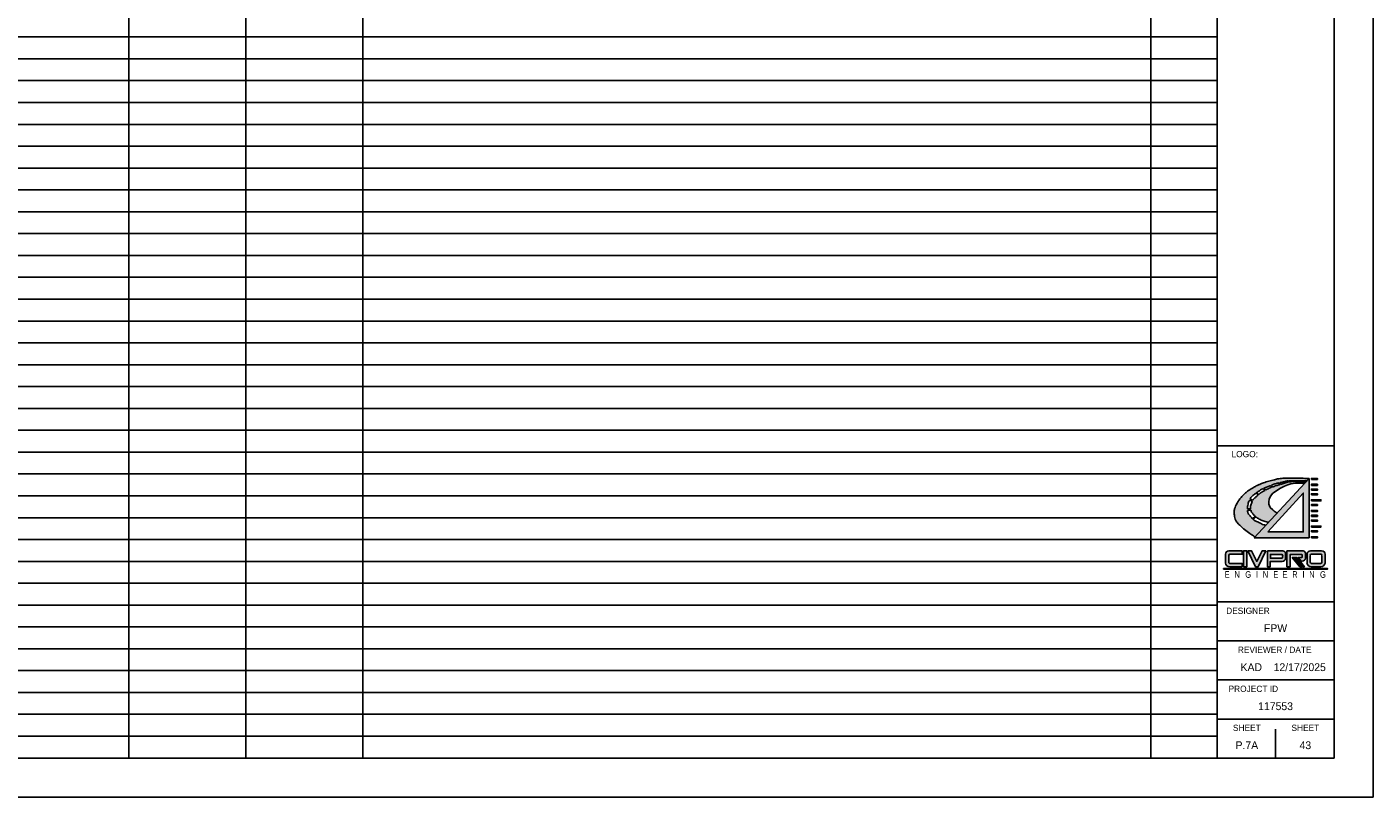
# Model space of a CAD drawing. Header units: feet. Extents: x 40.4 to 74.4, y 187.4 to 209.4.
# Tile 2 of 3: x 57.2 to 74.4, y 187.4 to 197.3. Entities that reach past the tile are written whole.
import ezdxf
from ezdxf.enums import TextEntityAlignment as Align

# ---------------------------------------------------------------- set-up
doc = ezdxf.new("R2010")
doc.units = ezdxf.units.FT
doc.header["$MEASUREMENT"] = 0
for name, color, linetype in [('SH_Border', 7, 'Continuous'), ('SH_Data', 7, 'Continuous'), ('SHT_LOGO_BLACK', 7, 'Continuous'), ('SHT_LOGO_BLUE', 160, 'Continuous'), ('SHT_LOGO_GREY', 9, 'Continuous')]:
    doc.layers.add(name, color=color, linetype=linetype)
doc.styles.add('OHDOTSymbols', font='arial.ttf')
doc.styles.add('Straight-Normal', font='font30.shx', dxfattribs={"height": 0.1})
doc.styles.add('Straight-Sub Title', font='font30.shx', dxfattribs={"height": 0.17})

msp = doc.modelspace()

# ---------------------------------------------------------------- hatches: boundary and pattern name
at = {"layer": 'SHT_LOGO_BLACK', "linetype": 'Continuous'}
h = msp.add_hatch(color=256, dxfattribs=at)
h.dxf.hatch_style = 1
h.paths.add_polyline_path([(72.912, 190.967, -0.010054), (72.907, 190.972), (72.939, 191.005, 0.003974), (72.943, 191.001, 0.040776), (72.95, 190.997, 0.006066), (72.994, 190.971, 0.061249), (73.044, 190.95, 0.038297), (73.104, 190.938), (73.211, 191.054), (73.173, 191.078), (73.156, 191.098), (73.124, 191.128), (73.113, 191.149), (73.105, 191.171), (73.106, 191.198), (73.112, 191.234), (73.128, 191.271), (73.159, 191.309), (73.202, 191.342), (73.248, 191.369), (73.305, 191.399), (73.351, 191.418), (73.388, 191.43), (73.449, 191.44), (73.535, 191.44), (73.567, 191.439), (73.583, 191.457, -0.000418), (73.538, 191.457, -0.000949), (73.514, 191.457, -0.000351), (73.445, 191.458, 0.00107), (73.422, 191.458, 0.017555), (73.394, 191.457, 0.017743), (73.366, 191.454, 0.003592), (73.363, 191.454), (73.359, 191.469, -0.03869), (73.367, 191.47, -0.000239), (73.373, 191.47, 0.000026), (73.424, 191.47, 0.000048), (73.501, 191.47, 0.000037), (73.595, 191.47), (73.621, 191.497, 0.003624), (73.547, 191.501, 0.007413), (73.511, 191.502, 0.000904), (73.393, 191.504, 0.00451), (73.369, 191.504, 0.019073), (73.304, 191.502, 0.017331), (73.233, 191.494, 0.019514), (73.177, 191.483, 0.015338), (73.106, 191.464, 0.012204), (73.037, 191.442, 0.017423), (72.99, 191.423, 0.014015), (72.957, 191.408, 0.009535), (72.909, 191.383, 0.020378), (72.854, 191.35, 0.02598), (72.814, 191.32, 0.027565), (72.787, 191.295, 0.018891), (72.75, 191.255, 0.020789), (72.72, 191.216, 0.020828), (72.694, 191.175, 0.034599), (72.679, 191.145, 0.032145), (72.667, 191.111, 0.062269), (72.661, 191.068, 0.050433), (72.666, 191.013, 0.025118), (72.675, 190.976, 0.057831), (72.682, 190.96, 0.025804), (72.695, 190.939, 0.04348), (72.705, 190.928, 0.002738), (72.722, 190.91, 0.002118), (72.745, 190.889, 0.001598), (72.783, 190.853, 0.006576), (72.792, 190.845, 0.02396), (72.795, 190.843, 0.001113), (72.861, 190.795, 0.009085), (72.886, 190.778, 0.004888), (72.929, 190.749), (73.07, 190.902, -0.03184), (73.041, 190.906, -0.071165), (73.011, 190.917, -0.016789), (72.987, 190.931, 0.028454), (72.972, 190.939, 0.050722), (72.948, 190.947, -0.071433), (72.93, 190.954, -0.049376)])
h.paths.add_polyline_path([(72.898, 190.981, -0.010823), (72.893, 190.987, -0.001747), (72.88, 191.003, 0.001596), (72.865, 191.021, 0.003876), (72.851, 191.038, -0.006206), (72.842, 191.048, -0.097322), (72.838, 191.057, -0.038974), (72.833, 191.079, -0.011737), (72.832, 191.089), (72.874, 191.094, 0.028633), (72.881, 191.075, 0.056422), (72.888, 191.061, 0.018655), (72.901, 191.044, 0.019312), (72.914, 191.029, 0.013666), (72.928, 191.015, 0.001157), (72.93, 191.013)], flags=16)
h.paths.add_polyline_path([(72.871, 191.11), (72.831, 191.108, -0.015908), (72.831, 191.119, -0.022838), (72.834, 191.141, -0.018474), (72.839, 191.167, -0.026037), (72.847, 191.194, -0.016666), (72.856, 191.217), (72.895, 191.206, 0.001651), (72.893, 191.202, 0.015544), (72.883, 191.179, 0.016487), (72.875, 191.157, 0.075188), (72.87, 191.131, 0.042887)], flags=16)
h.paths.add_polyline_path([(72.902, 191.219), (72.863, 191.233, -0.024038), (72.875, 191.253, -0.06415), (72.886, 191.266, -0.021969), (72.901, 191.28, -0.008749), (72.943, 191.311, -0.000355), (72.946, 191.314), (72.968, 191.286, 0.002531), (72.948, 191.269, 0.006928), (72.918, 191.242, 0.028635), (72.911, 191.235, 0.053806), (72.907, 191.23, 0.004266)], flags=16)
h.paths.add_polyline_path([(72.976, 191.292), (72.954, 191.319, -0.00319), (72.986, 191.342, -0.013578), (73, 191.351, -0.029845), (73.029, 191.367, -0.004092), (73.039, 191.371), (73.054, 191.345, 0.013659), (73.018, 191.324, 0.029225), (72.995, 191.309, 0.009297), (72.981, 191.297, 0.000639)], flags=16)
h.paths.add_polyline_path([(73.063, 191.349), (73.047, 191.375, -0.011307), (73.076, 191.387, -0.010591), (73.098, 191.395, 0.011749), (73.119, 191.402, 0.016183), (73.133, 191.408), (73.142, 191.385, 0.017905), (73.108, 191.372, 0.011223)], flags=16)
h.paths.add_polyline_path([(73.15, 191.389), (73.141, 191.412, 0.010824), (73.15, 191.417, -0.05835), (73.17, 191.425, -0.01154), (73.192, 191.431, -0.00345), (73.237, 191.442), (73.245, 191.419, 0.012845), (73.202, 191.407, 0.008036), (73.174, 191.397, 0.004709)], flags=16)
h.paths.add_polyline_path([(73.255, 191.422), (73.248, 191.444, -0.000481), (73.278, 191.451, 0.000864), (73.291, 191.454, 0.00468), (73.313, 191.459, -0.004072), (73.337, 191.465, -0.008774), (73.349, 191.468), (73.353, 191.452, 0.005656), (73.347, 191.451, 0.0202), (73.33, 191.446, 0.019573), (73.307, 191.439, -0.017067), (73.281, 191.429, -0.007865)], flags=16)
h = msp.add_hatch(color=256, dxfattribs=at)
h.dxf.hatch_style = 1
h.paths.add_polyline_path([(73.652, 190.737), (73.729, 190.737), (73.729, 190.752), (73.652, 190.752)])
h.paths.add_polyline_path([(73.652, 190.828), (73.652, 190.813), (73.729, 190.813), (73.729, 190.828)])
h.paths.add_polyline_path([(73.774, 190.875), (73.774, 190.889), (73.652, 190.889), (73.651, 190.875)])
h.paths.add_polyline_path([(73.652, 190.965), (73.652, 190.951), (73.729, 190.951), (73.729, 190.965)])
h.paths.add_polyline_path([(73.652, 191.012), (73.729, 191.012), (73.729, 191.027), (73.652, 191.027)])
h.paths.add_polyline_path([(73.652, 191.088), (73.652, 191.074), (73.729, 191.074), (73.729, 191.088)])
h.paths.add_polyline_path([(73.652, 191.164), (73.652, 191.15), (73.729, 191.15), (73.729, 191.164)])
h.paths.add_polyline_path([(73.774, 191.211), (73.774, 191.226), (73.652, 191.226), (73.651, 191.211)])
h.paths.add_polyline_path([(73.729, 191.287), (73.729, 191.302), (73.652, 191.302), (73.652, 191.287)])
h.paths.add_polyline_path([(73.652, 191.363), (73.652, 191.348), (73.729, 191.348), (73.729, 191.363)])
h.paths.add_polyline_path([(73.729, 191.41), (73.729, 191.424), (73.652, 191.424), (73.652, 191.41)])
h.paths.add_polyline_path([(73.729, 191.486), (73.729, 191.5), (73.652, 191.5), (73.652, 191.486)])
at = {"layer": 'SHT_LOGO_BLUE'}
h = msp.add_hatch(color=256, dxfattribs=at)
h.dxf.hatch_style = 1
h.paths.add_polyline_path([(72.591, 190.51, -0.44246), (72.606, 190.527), (72.764, 190.527), (72.764, 190.57), (72.595, 190.57, 0.436831), (72.549, 190.527), (72.549, 190.413, 0.355742), (72.604, 190.368), (72.762, 190.368), (72.762, 190.41), (72.608, 190.41, -0.466077), (72.591, 190.424)])
h.paths.add_polyline_path([(72.824, 190.57), (72.78, 190.57), (72.78, 190.367), (72.824, 190.368)])
h.paths.add_polyline_path([(72.934, 190.368), (72.971, 190.368), (73.066, 190.57), (73.019, 190.57), (72.95, 190.436), (72.885, 190.57), (72.837, 190.57)])
h.paths.add_polyline_path([(73.123, 190.435), (73.278, 190.435, 0.384335), (73.32, 190.473), (73.321, 190.535, 0.413942), (73.286, 190.57), (73.087, 190.57), (73.087, 190.367), (73.123, 190.367)])
h.paths.add_polyline_path([(73.125, 190.477), (73.125, 190.526), (73.269, 190.526, -0.363757), (73.283, 190.515, -0.087868), (73.283, 190.491, -0.553906), (73.268, 190.477)], flags=16)
h.paths.add_polyline_path([(73.526, 190.484), (73.482, 190.484), (73.519, 190.439), (73.534, 190.439, 0.37317), (73.577, 190.476), (73.577, 190.532, 0.37162), (73.544, 190.569), (73.338, 190.569), (73.338, 190.368), (73.381, 190.368), (73.381, 190.526), (73.521, 190.526, -0.38138), (73.534, 190.515), (73.534, 190.495, -0.307867)])
h.paths.add_polyline_path([(73.642, 190.57, 0.436831), (73.595, 190.527), (73.595, 190.413, 0.355742), (73.65, 190.368), (73.773, 190.368, 0.355742), (73.829, 190.413), (73.829, 190.527, 0.436831), (73.782, 190.57)])
h.paths.add_polyline_path([(73.771, 190.527, -0.386521), (73.786, 190.513), (73.786, 190.428, -0.436448), (73.771, 190.41), (73.654, 190.41, -0.466076), (73.637, 190.424), (73.637, 190.51, -0.44246), (73.652, 190.527)], flags=16)
h = msp.add_hatch(color=256, dxfattribs=at)
h.dxf.hatch_style = 1
h.paths.add_polyline_path([(73.468, 190.484), (73.439, 190.484), (73.537, 190.368), (73.562, 190.368)])
at = {"layer": 'SHT_LOGO_GREY'}
h = msp.add_hatch(color=256, dxfattribs=at)
h.dxf.hatch_style = 1
h.paths.add_polyline_path([(73.621, 191.497), (72.919, 190.739), (73.621, 190.739)])
h.paths.add_polyline_path([(73.546, 190.813), (73.093, 190.813), (73.546, 191.311)], flags=16)
h = msp.add_hatch(color=256, dxfattribs=at)
h.dxf.hatch_style = 1
h.paths.add_polyline_path([(73.435, 190.484), (73.406, 190.484), (73.504, 190.368), (73.528, 190.368)])

# ---------------------------------------------------------------- linework, layer by layer
at = {"layer": 'SH_Border'}
for p, q in [((74.442, 209.416), (74.442, 187.416)), ((72.442, 208.916), (72.442, 187.916)), ((73.942, 208.916), (73.942, 187.916)), ((73.942, 191.916), (72.442, 191.916)), ((73.942, 189.916), (72.442, 189.916)), ((73.942, 189.416), (72.442, 189.416)), ((73.942, 188.916), (72.442, 188.916)), ((73.942, 188.416), (72.442, 188.416)), ((73.192, 188.286), (73.192, 187.916)), ((73.942, 187.916), (40.942, 187.916)), ((74.442, 187.416), (40.442, 187.416))]:
    msp.add_line(p, q, dxfattribs=at)
at = {"layer": 'SH_Data', "color": 7, "linetype": 'Continuous'}
for p, q in [((58.492, 187.916), (58.492, 208.916)), ((59.992, 187.916), (59.992, 208.916)), ((61.492, 187.916), (61.492, 208.916)), ((71.592, 187.916), (71.592, 208.916)), ((41.942, 197.156), (72.442, 197.156)), ((41.942, 196.876), (72.442, 196.876)), ((41.942, 196.596), (72.442, 196.596)), ((41.942, 196.316), (72.442, 196.316)), ((41.942, 196.036), (72.442, 196.036)), ((41.942, 195.756), (72.442, 195.756)), ((41.942, 195.476), (72.442, 195.476)), ((41.942, 195.196), (72.442, 195.196)), ((41.942, 194.916), (72.442, 194.916)), ((41.942, 194.636), (72.442, 194.636)), ((41.942, 194.356), (72.442, 194.356)), ((41.942, 194.076), (72.442, 194.076)), ((41.942, 193.796), (72.442, 193.796)), ((41.942, 193.516), (72.442, 193.516)), ((41.942, 193.236), (72.442, 193.236)), ((41.942, 192.956), (72.442, 192.956)), ((41.942, 192.676), (72.442, 192.676)), ((41.942, 192.396), (72.442, 192.396)), ((41.942, 192.116), (72.442, 192.116)), ((41.942, 191.836), (72.442, 191.836)), ((41.942, 191.556), (72.442, 191.556)), ((41.942, 191.276), (72.442, 191.276)), ((41.942, 190.996), (72.442, 190.996)), ((41.942, 190.716), (72.442, 190.716)), ((41.942, 190.436), (72.442, 190.436)), ((41.942, 190.156), (72.442, 190.156)), ((41.942, 189.876), (72.442, 189.876)), ((41.942, 189.596), (72.442, 189.596)), ((41.942, 189.316), (72.442, 189.316)), ((41.942, 189.036), (72.442, 189.036)), ((41.942, 188.756), (72.442, 188.756)), ((41.942, 188.476), (72.442, 188.476)), ((41.942, 188.196), (72.442, 188.196)), ((41.942, 187.916), (72.442, 187.916))]:
    msp.add_line(p, q, dxfattribs=at)
at = {"layer": 'SHT_LOGO_BLACK'}
for p, q in [((73.039, 191.371, -812.715), (73.054, 191.345, -812.715)), ((73.047, 191.375, -812.715), (73.063, 191.349, -812.715)), ((72.946, 191.314, -812.715), (72.968, 191.286, -812.715)), ((72.954, 191.319, -812.715), (72.976, 191.292, -812.715))]:
    msp.add_line(p, q, dxfattribs=at)
for points in [[(72.929, 190.749, -0.004888), (72.886, 190.778, -0.009085), (72.861, 190.795, -0.001113), (72.795, 190.843, -0.02396), (72.792, 190.845, -0.006576), (72.783, 190.853, -0.001598), (72.745, 190.889, -0.002118), (72.722, 190.91, -0.002738), (72.705, 190.928, -0.04348), (72.695, 190.939, -0.025804), (72.682, 190.96, -0.057831), (72.675, 190.976, -0.025118), (72.666, 191.013, -0.050433), (72.661, 191.068, -0.062269), (72.667, 191.111, -0.032145), (72.679, 191.145, -0.034599), (72.694, 191.175, -0.020828), (72.72, 191.216, -0.020789), (72.75, 191.255, -0.018891), (72.787, 191.295, -0.027565), (72.814, 191.32, -0.02598), (72.854, 191.35, -0.020378), (72.909, 191.383, -0.009535), (72.957, 191.408, -0.014015), (72.99, 191.423, -0.017423), (73.037, 191.442, -0.012204), (73.106, 191.464, -0.015338), (73.177, 191.483, -0.019514), (73.233, 191.494, -0.017331), (73.304, 191.502, -0.019073), (73.369, 191.504, -0.00451), (73.393, 191.504, -0.000904), (73.511, 191.502, -0.007413), (73.547, 191.501, -0.003624), (73.621, 191.497)], [(72.954, 191.319, -0.00319), (72.986, 191.342, -0.013578), (73, 191.351, -0.029845), (73.029, 191.367, -0.004092), (73.039, 191.371, -0.010591)], [(73.047, 191.375, -0.011307), (73.076, 191.387, -0.010591), (73.098, 191.395, 0.011749), (73.119, 191.402, 0.016183), (73.133, 191.408, -0.05835)], [(73.063, 191.349, -0.011223), (73.108, 191.372, -0.017453), (73.141, 191.385, -0.000163), (73.142, 191.385, -0.008036)], [(73.141, 191.412, 0.010824), (73.15, 191.417, -0.05835), (73.17, 191.425, -0.01154), (73.192, 191.431, -0.00345), (73.237, 191.442, -0.000438)], [(73.15, 191.389, -0.004709), (73.174, 191.397, -0.008036), (73.202, 191.407, -0.011799), (73.242, 191.418, 0.001031), (73.245, 191.419, 0.017067)], [(73.248, 191.444, -0.0002), (73.251, 191.445, -0.000438), (73.278, 191.451, 0.000864), (73.291, 191.454, 0.00468), (73.313, 191.459, -0.004072), (73.337, 191.465, -0.008774), (73.349, 191.468, -0.040254)], [(73.255, 191.422, 0.007865), (73.281, 191.429, 0.017067), (73.307, 191.439, -0.019573), (73.33, 191.446, -0.0202), (73.347, 191.451, -0.005656), (73.353, 191.452, -0.017743)], [(73.359, 191.469, -0.03869), (73.367, 191.47, -0.000239), (73.373, 191.47, 0.000026), (73.424, 191.47, 0.000048), (73.501, 191.47, 0.000037), (73.595, 191.47)], [(73.363, 191.454, -0.003592), (73.366, 191.454, -0.017743), (73.394, 191.457, -0.017555), (73.422, 191.458, -0.00107), (73.445, 191.458, 0.000351), (73.514, 191.457, 0.000949), (73.538, 191.457, 0.000418), (73.583, 191.457)], [(72.831, 191.108, -0.015908), (72.831, 191.119, -0.022838), (72.834, 191.141, -0.018474), (72.839, 191.167, -0.026037), (72.847, 191.194, -0.016666), (72.856, 191.217, -0.03409)], [(72.863, 191.233, -0.024038), (72.875, 191.253, -0.06415), (72.886, 191.266, -0.021969), (72.901, 191.28, -0.008749), (72.943, 191.311, -0.000355), (72.946, 191.314, -0.013578)], [(72.871, 191.11, -0.042886), (72.87, 191.131, -0.075188), (72.875, 191.157, -0.016487), (72.883, 191.179, -0.015544), (72.893, 191.202, -0.001651), (72.895, 191.206, -0.053806)], [(72.902, 191.219, -0.004266), (72.907, 191.23, -0.053806), (72.911, 191.235, -0.028635), (72.918, 191.242, -0.006928), (72.948, 191.269, -0.002531), (72.968, 191.286, -0.009297)], [(72.976, 191.292, -0.000639), (72.981, 191.297, -0.009297), (72.995, 191.309, -0.029225), (73.018, 191.324, -0.013659), (73.054, 191.345, -0.011561)], [(72.898, 190.981, -0.010823), (72.893, 190.987, -0.001747), (72.88, 191.003, 0.001596), (72.865, 191.021, 0.003876), (72.851, 191.038, -0.006206), (72.842, 191.048, -0.097322), (72.838, 191.057, -0.038974), (72.833, 191.079, -0.011737), (72.832, 191.089, -0.026776)], [(72.93, 191.013, -0.001157), (72.928, 191.015, -0.013666), (72.914, 191.029, -0.019312), (72.901, 191.044, -0.018655), (72.888, 191.061, -0.056422), (72.881, 191.075, -0.028633), (72.874, 191.094, -0.064453)], [(73.07, 190.902, -0.03184), (73.041, 190.906, -0.071165), (73.011, 190.917, -0.016789), (72.987, 190.931, 0.028454), (72.972, 190.939, 0.050722), (72.948, 190.947, -0.071433), (72.93, 190.954, -0.049376), (72.912, 190.967, -0.010054), (72.907, 190.972, -0.001747)], [(73.104, 190.938, -0.038297), (73.044, 190.95, -0.061249), (72.994, 190.971, -0.006066), (72.95, 190.997, -0.040776), (72.943, 191.001, -0.003974), (72.939, 191.005, -0.013666)]]:
    msp.add_lwpolyline(points, format="xyb", dxfattribs=at)
at = {"layer": 'SHT_LOGO_BLACK', "elevation": -812.715}
for points in [[(73.211, 191.054), (73.173, 191.078), (73.156, 191.098), (73.124, 191.128), (73.113, 191.149), (73.105, 191.171), (73.106, 191.198), (73.112, 191.234), (73.128, 191.271), (73.159, 191.309), (73.202, 191.342), (73.248, 191.369), (73.305, 191.399), (73.351, 191.418), (73.388, 191.43), (73.449, 191.44), (73.535, 191.44), (73.567, 191.439)], [(73.133, 191.408), (73.142, 191.385)], [(73.141, 191.412), (73.15, 191.389)], [(73.237, 191.442), (73.245, 191.419)], [(73.248, 191.444), (73.255, 191.422)], [(73.349, 191.468), (73.353, 191.452)], [(73.359, 191.469), (73.363, 191.454)], [(72.856, 191.217), (72.895, 191.206)], [(72.863, 191.233), (72.902, 191.219)], [(72.831, 191.108), (72.871, 191.11)], [(72.832, 191.089), (72.874, 191.094)], [(72.898, 190.981), (72.93, 191.013)], [(72.907, 190.972), (72.939, 191.005)]]:
    msp.add_lwpolyline(points, dxfattribs=at)
at = {"layer": 'SHT_LOGO_BLACK', "linetype": 'Continuous', "elevation": -812.715}
for points in [[(73.652, 191.486), (73.729, 191.486), (73.729, 191.5), (73.652, 191.5)], [(73.652, 191.41), (73.729, 191.41), (73.729, 191.424), (73.652, 191.424)], [(73.652, 191.348), (73.729, 191.348), (73.729, 191.363), (73.652, 191.363)], [(73.651, 191.211), (73.774, 191.211), (73.774, 191.226), (73.652, 191.226)], [(73.652, 191.287), (73.729, 191.287), (73.729, 191.302), (73.652, 191.302)], [(73.652, 191.15), (73.729, 191.15), (73.729, 191.164), (73.652, 191.164)], [(73.652, 191.074), (73.729, 191.074), (73.729, 191.088), (73.652, 191.088)], [(73.652, 191.012), (73.729, 191.012), (73.729, 191.027), (73.652, 191.027)], [(73.651, 190.875), (73.774, 190.875), (73.774, 190.889), (73.652, 190.889)], [(73.652, 190.951), (73.729, 190.951), (73.729, 190.965), (73.652, 190.965)], [(73.652, 190.813), (73.729, 190.813), (73.729, 190.828), (73.652, 190.828)], [(73.652, 190.737), (73.729, 190.737), (73.729, 190.752), (73.652, 190.752)]]:
    msp.add_lwpolyline(points, close=True, dxfattribs=at)
at = {"layer": 'SHT_LOGO_BLACK'}
msp.add_lwpolyline([(72.525, 190.337), (73.859, 190.337), (73.859, 190.343), (72.525, 190.343)], close=True, dxfattribs=at)
at = {"layer": 'SHT_LOGO_BLUE'}
for p, q in [((73.595, 190.413), (73.595, 190.527)), ((73.637, 190.513), (73.637, 190.424)), ((73.642, 190.57), (73.782, 190.57)), ((73.771, 190.527), (73.652, 190.527)), ((73.786, 190.513), (73.786, 190.424)), ((73.829, 190.413), (73.829, 190.527)), ((73.773, 190.368), (73.65, 190.368)), ((73.654, 190.41), (73.769, 190.41))]:
    msp.add_line(p, q, dxfattribs=at)
for points in [[(72.608, 190.41), (72.762, 190.41), (72.762, 190.368), (72.604, 190.368, -0.355742), (72.549, 190.413), (72.549, 190.527, -0.436831), (72.595, 190.57), (72.764, 190.57), (72.764, 190.527), (72.606, 190.527, 0.386521), (72.591, 190.513), (72.591, 190.424, 0.466077), (72.608, 190.41, -0.087106)], [(73.087, 190.57), (73.286, 190.57, -0.413942), (73.321, 190.535), (73.32, 190.473)], [(73.268, 190.477), (73.125, 190.477), (73.125, 190.526), (73.269, 190.526, -0.363757), (73.283, 190.515, -0.087868), (73.283, 190.491, -0.553906), (73.268, 190.477, 0.590972)], [(73.338, 190.368), (73.381, 190.368), (73.381, 190.526), (73.521, 190.526, -0.38138), (73.534, 190.515), (73.534, 190.495, -0.307867), (73.526, 190.484), (73.482, 190.484), (73.519, 190.439), (73.534, 190.439, 0.37317), (73.577, 190.476), (73.577, 190.532, 0.37162), (73.544, 190.569), (73.338, 190.569), (73.338, 190.368)]]:
    msp.add_lwpolyline(points, format="xyb", dxfattribs=at)
for points in [[(72.78, 190.367), (72.78, 190.57), (72.824, 190.57), (72.824, 190.368)], [(72.837, 190.57), (72.885, 190.57), (72.95, 190.436), (73.019, 190.57), (73.066, 190.57), (72.971, 190.368), (72.934, 190.368)]]:
    msp.add_lwpolyline(points, close=True, dxfattribs=at)
for points in [[(73.087, 190.57), (73.087, 190.367), (73.123, 190.367), (73.123, 190.435), (73.278, 190.435)], [(73.468, 190.484), (73.439, 190.484), (73.537, 190.368), (73.562, 190.368), (73.468, 190.484)]]:
    msp.add_lwpolyline(points, dxfattribs=at)
for centre, radius, start, end in [((73.638, 190.527), 0.043, 85.6112, 180), ((73.652, 190.512), 0.015, 90, 174.5302), ((73.771, 190.512), 0.015, 5.4698, 90), ((73.786, 190.527), 0.043, 360, 94.3888), ((73.278, 190.477), 0.0423, 270, 354.0941), ((73.65, 190.424), 0.0563, 191.6696, 270), ((73.652, 190.424), 0.0145, 180, 279.9565), ((73.77, 190.426), 0.0163, 267.1793, 352.8642), ((73.773, 190.424), 0.0563, 270, 348.3304)]:
    msp.add_arc(centre, radius, start, end, dxfattribs=at)
at = {"layer": 'SHT_LOGO_GREY', "elevation": -812.715}
msp.add_lwpolyline([(72.919, 190.739), (73.621, 190.739), (73.621, 191.497), (72.919, 190.739)], dxfattribs=at)
msp.add_lwpolyline([(73.093, 190.813), (73.546, 190.813), (73.546, 191.311)], close=True, dxfattribs=at)
at = {"layer": 'SHT_LOGO_GREY'}
msp.add_lwpolyline([(73.435, 190.484), (73.406, 190.484), (73.504, 190.368), (73.528, 190.368), (73.435, 190.484)], dxfattribs=at)

# ---------------------------------------------------------------- texts
at = {"layer": 'SH_Data', "color": 7, "linetype": 'Continuous', "style": 'Straight-Normal'}
msp.add_text('LOGO:', height=0.08, rotation=0, dxfattribs=at).set_placement((72.797, 191.851), align=Align.TOP_CENTER)
for s, p in [('DESIGNER', (72.838, 189.803)), ('REVIEWER / DATE', (73.181, 189.303)), ('PROJECT ID', (72.907, 188.803)), ('SHEET', (72.824, 188.303)), ('SHEET', (73.574, 188.303))]:
    msp.add_text(s, height=0.08, rotation=0, dxfattribs=at).set_placement(p, align=Align.MIDDLE_CENTER)
at = {"layer": 'SH_Data', "linetype": 'Continuous', "style": 'Straight-Sub Title'}
for s, p in [('FPW', (73.192, 189.58)), ('KAD', (72.881, 189.08)), ('12/17/2025', (73.502, 189.08)), ('117553', (73.192, 188.58)), ('P.7A', (72.824, 188.08)), ('43', (73.574, 188.08))]:
    msp.add_text(s, height=0.1, rotation=0, dxfattribs=at).set_placement(p, align=Align.MIDDLE_CENTER)
at = {"layer": 'SHT_LOGO_BLACK', "linetype": 'Continuous', "style": 'OHDOTSymbols'}
for s, width, p in [('E', 0.7, (72.571, 190.268, 2.601)), ('N', 0.8, (72.7, 190.268, 2.601)), ('G', 0.8, (72.841, 190.268, 2.601)), ('I', 0.7, (72.955, 190.268, 2.601)), ('N', 0.8, (73.063, 190.268, 2.601)), ('E', 0.7, (73.195, 190.268, 2.601)), ('E', 0.7, (73.313, 190.268, 2.601)), ('R', 0.7, (73.44, 190.268, 2.601)), ('I', 0.7, (73.55, 190.268, 2.601)), ('N', 0.8, (73.658, 190.268, 2.601)), ('G', 0.8, (73.799, 190.268, 2.601))]:
    msp.add_text(s, height=0.0852, rotation=360, dxfattribs=dict(at, width=width)).set_placement(p, align=Align.MIDDLE_CENTER)

doc.saveas('drawing.dxf')
